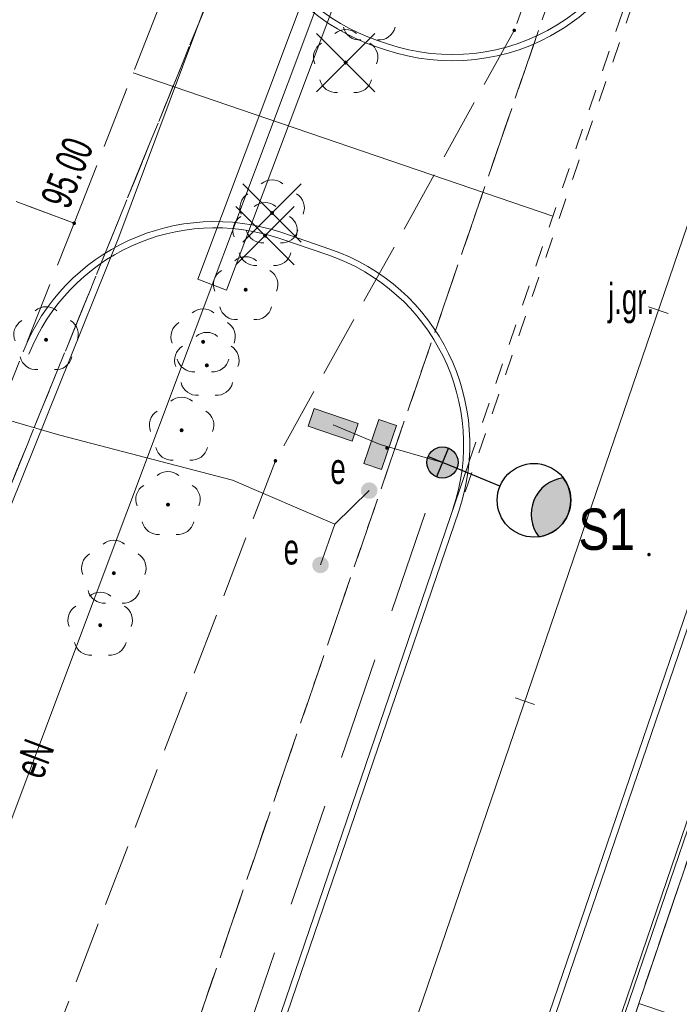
# Model space of a CAD drawing. Header units: metres. Extents: x 6541766 to 6542290, y 5894743 to 5895338.
# Tile 63 of 78: x 6541948 to 6541964, y 5895255 to 5895279. Entities that reach past the tile are written whole.
import ezdxf
from ezdxf.enums import TextEntityAlignment as Align

# ---------------------------------------------------------------- set-up
doc = ezdxf.new("R2010")
doc.units = ezdxf.units.M
for name, pattern in [('0.5_0.5', [1, 0.5, -0.5]), ('1.5_0.5', [2, 1.5, -0.5]), ('DASHED', [0.75, 0.5, -0.25]), ('egkk-500', [2, 1.5, -0.5]), ('egug-500', [1, 0.5, -0.5])]:
    doc.linetypes.add(name, pattern=pattern)
for name, color, linetype in [('217-kontur klasyfikacyjny', 7, 'Continuous'), ('218-kontur użytku gruntowego', 7, 'Continuous'), ('219-działka ewidencyjna', 7, 'Continuous'), ('_dr_krawężnik najazdowy 15x22', 214, '0.5_0.5'), ('_dr_krawężnik wystający 15x30', 214, 'Continuous'), ('_rozbiórki', 1, 'Continuous'), ('elektroenergetyczne urządzenie techniczne-Atr17', 7, 'Continuous'), ('jezdnia', 7, 'Continuous'), ('jezdnia-Atr17', 7, 'Continuous'), ('obudowa ochronna przewodu', 7, 'Continuous'), ('ogrodzenie trwałe', 7, 'Continuous'), ('pikieta sztuczna-Atr2', 7, 'Continuous'), ('przewód elektroenergetyczny podziemny', 7, 'Continuous'), ('przewód elektroenergetyczny podziemny-Atr1', 7, 'Continuous')]:
    doc.layers.add(name, color=color, linetype=linetype)
for name, color, linetype, lineweight in [('_dr_obrzeże 8x30', 210, 'Continuous', 30), ('_dr_ścieki kd', 36, 'Continuous', 30), ('A-OZNACZENIA', 7, 'Continuous', 15), ('A-PZT', 4, 'Continuous', 9), ('IE - Kable projektowane', 1, 'DASHED', 20), ('IE - podklad', 8, 'Continuous', 9), ('IE - rury ochronne', 5, 'Continuous', 9), ('IE - SŁUP', 1, 'Continuous', 30), ('IE - SŁUP 150W', 1, 'Continuous', 30), ('IE - Tablice rozdzielcze', 1, 'Continuous', 18)]:
    doc.layers.add(name, color=color, linetype=linetype, lineweight=lineweight)
doc.styles.add('ARIAL', font='arial.ttf')
doc.linetypes.add('902-500', pattern='A,3.75,0,[1,ksztalty.shx,S=0.5,R=0,X=0,Y=0],3.75', length=7.5)

# ---------------------------------------------------------------- blocks, each defined once
blk = doc.blocks.new('blok - sanitarne pzt chelmza ng')
at = {"linetype": 'Continuous', "lineweight": 0}
h = blk.add_hatch(color=0, dxfattribs=at)
edge = h.paths.add_edge_path()
edge.add_arc((6542456.81, 5895267.73), 0.2, 330.861, 690.861)
h = blk.add_hatch(color=0, dxfattribs=at)
edge = h.paths.add_edge_path()
edge.add_arc((6542455.63, 5895265.93), 0.2, 318.784, 678.784)
at = {"layer": '_rozbiórki', "lineweight": 9}
for p, q in [((6542455.533, 5895278.797), (6542456.947, 5895277.383)), ((6542456.947, 5895278.797), (6542455.533, 5895277.383)), ((6542453.753, 5895275.157), (6542455.167, 5895273.743)), ((6542455.167, 5895275.157), (6542453.753, 5895273.743)), ((6542453.583, 5895274.607), (6542454.997, 5895273.193)), ((6542454.997, 5895274.607), (6542453.583, 5895273.193))]:
    blk.add_line(p, q, dxfattribs=at)
at = {"layer": 'obudowa ochronna przewodu', "color": 1, "linetype": 'Continuous', "lineweight": 9}
blk.add_line((6542442.33, 5895271.13), (6542449.32, 5895269.07), dxfattribs=at)
at = {"layer": 'przewód elektroenergetyczny podziemny', "color": 1, "linetype": 'Continuous', "lineweight": 9}
for p, q in [((6542441.7, 5895242.6), (6542459.2, 5895289.2)), ((6542449.32, 5895269.07), (6542442.33, 5895271.13)), ((6542442.33, 5895271.13), (6542449.32, 5895269.07)), ((6542453.5, 5895267.98), (6542449.32, 5895269.07)), ((6542449.32, 5895269.07), (6542453.5, 5895267.98)), ((6542455.98, 5895266.92), (6542453.5, 5895267.98)), ((6542453.5, 5895267.98), (6542455.98, 5895266.92)), ((6542456.81, 5895267.73), (6542455.98, 5895266.92)), ((6542455.98, 5895266.92), (6542455.63, 5895265.93))]:
    blk.add_line(p, q, dxfattribs=at)
at = {"layer": 'elektroenergetyczne urządzenie techniczne-Atr17', "color": 1, "lineweight": 9, "width": 0.667}
for p in [(6542455.87, 5895267.89), (6542454.74, 5895265.94)]:
    blk.add_text('e', height=0.75, dxfattribs=at).set_placement(p)
at = {"layer": 'przewód elektroenergetyczny podziemny-Atr1', "color": 1, "lineweight": 9, "width": 0.667}
blk.add_text('eN', height=0.75, rotation=69.417, dxfattribs=at).set_placement((6542448.55, 5895260.84), align=Align.MIDDLE_LEFT)
blk.add_text('eN', height=0.75, rotation=69.417, dxfattribs=at).set_placement((6542448.55, 5895260.84), align=Align.MIDDLE_LEFT)
blk = doc.blocks.new('blok - podklad szary rfqfqw')
at = {"color": 8, "lineweight": 9}
for p, q in [((6541966.42, 5895279.76), (6541952.825, 5895239.915)), ((6541951.098, 5895277.842), (6541961.255, 5895274.376))]:
    blk.add_line(p, q, dxfattribs=at)
at = {"color": 8, "linetype": 'ByBlock', "lineweight": 9}
for p, q in [((6541964.042, 5895272.015), (6541963.568, 5895272.176)), ((6541960.812, 5895262.551), (6541960.339, 5895262.712))]:
    blk.add_line(p, q, dxfattribs=at)
at = {"color": 8, "linetype": 'Continuous', "lineweight": 9}
for centre, start, end in [((6541956.575, 5895279.036), 193.221, 274.871), ((6541957.045, 5895279.036), 265.129, 346.779), ((6541956.24, 5895278.49), 49.272, 130.728), ((6541955.86, 5895278.214), 121.308, 202.548), ((6541956.62, 5895278.214), 337.452, 58.692), ((6541956.005, 5895277.766), 193.221, 274.871), ((6541956.475, 5895277.766), 265.129, 346.779), ((6541954.46, 5895274.85), 49.272, 130.728), ((6541954.08, 5895274.574), 121.308, 202.548), ((6541954.84, 5895274.574), 337.452, 58.692), ((6541954.29, 5895274.3), 49.272, 130.728), ((6541953.91, 5895274.024), 121.308, 202.548), ((6541954.67, 5895274.024), 337.452, 58.692), ((6541954.225, 5895274.126), 193.221, 274.871), ((6541954.695, 5895274.126), 265.129, 346.779), ((6541954.055, 5895273.576), 193.221, 274.871), ((6541954.525, 5895273.576), 265.129, 346.779), ((6541953.82, 5895272.99), 49.272, 130.728), ((6541953.44, 5895272.714), 121.308, 202.548), ((6541954.2, 5895272.714), 337.452, 58.692), ((6541948.99, 5895271.78), 49.272, 130.728), ((6541952.79, 5895271.73), 49.272, 130.728), ((6541953.585, 5895272.266), 193.221, 274.871), ((6541954.055, 5895272.266), 265.129, 346.779), ((6541948.61, 5895271.504), 121.308, 202.548), ((6541949.37, 5895271.504), 337.452, 58.692), ((6541952.41, 5895271.454), 121.308, 202.548), ((6541953.17, 5895271.454), 337.452, 58.692), ((6541952.88, 5895271.16), 49.272, 130.728), ((6541952.5, 5895270.884), 121.308, 202.548), ((6541953.26, 5895270.884), 337.452, 58.692), ((6541948.755, 5895271.056), 193.221, 274.871), ((6541949.225, 5895271.056), 265.129, 346.779), ((6541952.555, 5895271.006), 193.221, 274.871), ((6541953.025, 5895271.006), 265.129, 346.779), ((6541952.645, 5895270.436), 193.221, 274.871), ((6541953.115, 5895270.436), 265.129, 346.779), ((6541952.27, 5895269.59), 49.272, 130.728), ((6541951.89, 5895269.314), 121.308, 202.548), ((6541952.65, 5895269.314), 337.452, 58.692), ((6541952.035, 5895268.866), 193.221, 274.871), ((6541952.505, 5895268.866), 265.129, 346.779), ((6541951.94, 5895267.79), 49.272, 130.728), ((6541951.56, 5895267.514), 121.308, 202.548), ((6541952.32, 5895267.514), 337.452, 58.692), ((6541951.705, 5895267.066), 193.221, 274.871), ((6541952.175, 5895267.066), 265.129, 346.779), ((6541950.63, 5895266.13), 49.272, 130.728), ((6541950.25, 5895265.854), 121.308, 202.548), ((6541951.01, 5895265.854), 337.452, 58.692), ((6541950.395, 5895265.406), 193.221, 274.871), ((6541950.3, 5895264.87), 49.272, 130.728), ((6541950.865, 5895265.406), 265.129, 346.779), ((6541949.92, 5895264.594), 121.308, 202.548), ((6541950.68, 5895264.594), 337.452, 58.692), ((6541950.065, 5895264.146), 193.221, 274.871), ((6541950.535, 5895264.146), 265.129, 346.779)]:
    blk.add_arc(centre, 0.4, start, end, dxfattribs=at)
at = {"color": 8, "linetype": 'Continuous', "lineweight": 9, "extrusion": (0, 0, -1)}
for points in [[(-6541960.288, 5895278.902), (-6541960.32, 5895278.825), (-6541960.32, 5895278.915)], [(-6541960.32, 5895278.915), (-6541960.32, 5895278.825), (-6541960.352, 5895278.838)], [(-6541960.32, 5895278.915), (-6541960.352, 5895278.838), (-6541960.352, 5895278.902)], [(-6541960.288, 5895278.838), (-6541960.288, 5895278.902), (-6541960.275, 5895278.87)], [(-6541960.288, 5895278.902), (-6541960.288, 5895278.838), (-6541960.32, 5895278.825)], [(-6541960.352, 5895278.902), (-6541960.352, 5895278.838), (-6541960.365, 5895278.87)], [(-6541956.205, 5895278.055), (-6541956.205, 5895278.125), (-6541956.19, 5895278.09)], [(-6541956.205, 5895278.125), (-6541956.24, 5895278.04), (-6541956.24, 5895278.14)], [(-6541956.205, 5895278.125), (-6541956.205, 5895278.055), (-6541956.24, 5895278.04)], [(-6541956.24, 5895278.14), (-6541956.24, 5895278.04), (-6541956.275, 5895278.055)], [(-6541956.24, 5895278.14), (-6541956.275, 5895278.055), (-6541956.275, 5895278.125)], [(-6541956.275, 5895278.125), (-6541956.275, 5895278.055), (-6541956.29, 5895278.09)], [(-6541954.425, 5895274.415), (-6541954.425, 5895274.485), (-6541954.41, 5895274.45)], [(-6541954.425, 5895274.485), (-6541954.46, 5895274.4), (-6541954.46, 5895274.5)], [(-6541954.425, 5895274.485), (-6541954.425, 5895274.415), (-6541954.46, 5895274.4)], [(-6541954.46, 5895274.5), (-6541954.46, 5895274.4), (-6541954.495, 5895274.415)], [(-6541954.46, 5895274.5), (-6541954.495, 5895274.415), (-6541954.495, 5895274.485)], [(-6541954.495, 5895274.485), (-6541954.495, 5895274.415), (-6541954.51, 5895274.45)], [(-6541949.638, 5895274.168), (-6541949.638, 5895274.232), (-6541949.625, 5895274.2)], [(-6541949.638, 5895274.232), (-6541949.67, 5895274.155), (-6541949.67, 5895274.245)], [(-6541949.638, 5895274.232), (-6541949.638, 5895274.168), (-6541949.67, 5895274.155)], [(-6541949.67, 5895274.245), (-6541949.67, 5895274.155), (-6541949.702, 5895274.168)], [(-6541949.67, 5895274.245), (-6541949.702, 5895274.168), (-6541949.702, 5895274.232)], [(-6541949.702, 5895274.232), (-6541949.702, 5895274.168), (-6541949.715, 5895274.2)], [(-6541954.255, 5895273.865), (-6541954.255, 5895273.935), (-6541954.24, 5895273.9)], [(-6541954.255, 5895273.935), (-6541954.29, 5895273.85), (-6541954.29, 5895273.95)], [(-6541954.255, 5895273.935), (-6541954.255, 5895273.865), (-6541954.29, 5895273.85)], [(-6541954.29, 5895273.95), (-6541954.29, 5895273.85), (-6541954.325, 5895273.865)], [(-6541954.29, 5895273.95), (-6541954.325, 5895273.865), (-6541954.325, 5895273.935)], [(-6541954.325, 5895273.935), (-6541954.325, 5895273.865), (-6541954.34, 5895273.9)], [(-6541953.785, 5895272.555), (-6541953.785, 5895272.625), (-6541953.77, 5895272.59)], [(-6541953.785, 5895272.625), (-6541953.82, 5895272.54), (-6541953.82, 5895272.64)], [(-6541953.785, 5895272.625), (-6541953.785, 5895272.555), (-6541953.82, 5895272.54)], [(-6541953.82, 5895272.64), (-6541953.82, 5895272.54), (-6541953.855, 5895272.555)], [(-6541953.82, 5895272.64), (-6541953.855, 5895272.555), (-6541953.855, 5895272.625)], [(-6541953.855, 5895272.625), (-6541953.855, 5895272.555), (-6541953.87, 5895272.59)], [(-6541948.955, 5895271.345), (-6541948.955, 5895271.415), (-6541948.94, 5895271.38)], [(-6541948.955, 5895271.415), (-6541948.99, 5895271.33), (-6541948.99, 5895271.43)], [(-6541948.955, 5895271.415), (-6541948.955, 5895271.345), (-6541948.99, 5895271.33)], [(-6541948.99, 5895271.43), (-6541948.99, 5895271.33), (-6541949.025, 5895271.345)], [(-6541948.99, 5895271.43), (-6541949.025, 5895271.345), (-6541949.025, 5895271.415)], [(-6541949.025, 5895271.415), (-6541949.025, 5895271.345), (-6541949.04, 5895271.38)], [(-6541952.755, 5895271.295), (-6541952.755, 5895271.365), (-6541952.74, 5895271.33)], [(-6541952.755, 5895271.365), (-6541952.79, 5895271.28), (-6541952.79, 5895271.38)], [(-6541952.755, 5895271.365), (-6541952.755, 5895271.295), (-6541952.79, 5895271.28)], [(-6541952.79, 5895271.38), (-6541952.79, 5895271.28), (-6541952.825, 5895271.295)], [(-6541952.79, 5895271.38), (-6541952.825, 5895271.295), (-6541952.825, 5895271.365)], [(-6541952.825, 5895271.365), (-6541952.825, 5895271.295), (-6541952.84, 5895271.33)], [(-6541952.845, 5895270.795), (-6541952.88, 5895270.71), (-6541952.88, 5895270.81)], [(-6541952.88, 5895270.81), (-6541952.88, 5895270.71), (-6541952.915, 5895270.725)], [(-6541952.88, 5895270.81), (-6541952.915, 5895270.725), (-6541952.915, 5895270.795)], [(-6541952.845, 5895270.725), (-6541952.845, 5895270.795), (-6541952.83, 5895270.76)], [(-6541952.845, 5895270.795), (-6541952.845, 5895270.725), (-6541952.88, 5895270.71)], [(-6541952.915, 5895270.795), (-6541952.915, 5895270.725), (-6541952.93, 5895270.76)], [(-6541952.235, 5895269.155), (-6541952.235, 5895269.225), (-6541952.22, 5895269.19)], [(-6541952.235, 5895269.225), (-6541952.27, 5895269.14), (-6541952.27, 5895269.24)], [(-6541952.235, 5895269.225), (-6541952.235, 5895269.155), (-6541952.27, 5895269.14)], [(-6541952.27, 5895269.24), (-6541952.27, 5895269.14), (-6541952.305, 5895269.155)], [(-6541952.27, 5895269.24), (-6541952.305, 5895269.155), (-6541952.305, 5895269.225)], [(-6541952.305, 5895269.225), (-6541952.305, 5895269.155), (-6541952.32, 5895269.19)], [(-6541957.208, 5895268.728), (-6541957.208, 5895268.792), (-6541957.195, 5895268.76)], [(-6541957.208, 5895268.792), (-6541957.24, 5895268.715), (-6541957.24, 5895268.805)], [(-6541957.208, 5895268.792), (-6541957.208, 5895268.728), (-6541957.24, 5895268.715)], [(-6541957.24, 5895268.805), (-6541957.24, 5895268.715), (-6541957.272, 5895268.728)], [(-6541957.24, 5895268.805), (-6541957.272, 5895268.728), (-6541957.272, 5895268.792)], [(-6541957.272, 5895268.792), (-6541957.272, 5895268.728), (-6541957.285, 5895268.76)], [(-6541954.508, 5895268.418), (-6541954.508, 5895268.482), (-6541954.495, 5895268.45)], [(-6541954.508, 5895268.482), (-6541954.54, 5895268.405), (-6541954.54, 5895268.495)], [(-6541954.508, 5895268.482), (-6541954.508, 5895268.418), (-6541954.54, 5895268.405)], [(-6541954.54, 5895268.495), (-6541954.54, 5895268.405), (-6541954.572, 5895268.418)], [(-6541954.54, 5895268.495), (-6541954.572, 5895268.418), (-6541954.572, 5895268.482)], [(-6541954.572, 5895268.482), (-6541954.572, 5895268.418), (-6541954.585, 5895268.45)], [(-6541951.905, 5895267.355), (-6541951.905, 5895267.425), (-6541951.89, 5895267.39)], [(-6541951.905, 5895267.425), (-6541951.94, 5895267.34), (-6541951.94, 5895267.44)], [(-6541951.905, 5895267.425), (-6541951.905, 5895267.355), (-6541951.94, 5895267.34)], [(-6541951.94, 5895267.44), (-6541951.94, 5895267.34), (-6541951.975, 5895267.355)], [(-6541951.94, 5895267.44), (-6541951.975, 5895267.355), (-6541951.975, 5895267.425)], [(-6541951.975, 5895267.425), (-6541951.975, 5895267.355), (-6541951.99, 5895267.39)], [(-6541963.548, 5895266.148), (-6541963.548, 5895266.212), (-6541963.535, 5895266.18)], [(-6541963.548, 5895266.212), (-6541963.58, 5895266.135), (-6541963.58, 5895266.225)], [(-6541963.548, 5895266.212), (-6541963.548, 5895266.148), (-6541963.58, 5895266.135)], [(-6541963.58, 5895266.225), (-6541963.58, 5895266.135), (-6541963.612, 5895266.148)], [(-6541963.58, 5895266.225), (-6541963.612, 5895266.148), (-6541963.612, 5895266.212)], [(-6541963.612, 5895266.212), (-6541963.612, 5895266.148), (-6541963.625, 5895266.18)], [(-6541950.595, 5895265.695), (-6541950.595, 5895265.765), (-6541950.58, 5895265.73)], [(-6541950.595, 5895265.765), (-6541950.63, 5895265.68), (-6541950.63, 5895265.78)], [(-6541950.595, 5895265.765), (-6541950.595, 5895265.695), (-6541950.63, 5895265.68)], [(-6541950.63, 5895265.78), (-6541950.63, 5895265.68), (-6541950.665, 5895265.695)], [(-6541950.63, 5895265.78), (-6541950.665, 5895265.695), (-6541950.665, 5895265.765)], [(-6541950.665, 5895265.765), (-6541950.665, 5895265.695), (-6541950.68, 5895265.73)], [(-6541950.265, 5895264.435), (-6541950.265, 5895264.505), (-6541950.25, 5895264.47)], [(-6541950.265, 5895264.505), (-6541950.3, 5895264.42), (-6541950.3, 5895264.52)], [(-6541950.265, 5895264.505), (-6541950.265, 5895264.435), (-6541950.3, 5895264.42)], [(-6541950.3, 5895264.52), (-6541950.3, 5895264.42), (-6541950.335, 5895264.435)], [(-6541950.3, 5895264.52), (-6541950.335, 5895264.435), (-6541950.335, 5895264.505)], [(-6541950.335, 5895264.505), (-6541950.335, 5895264.435), (-6541950.35, 5895264.47)]]:
    blk.add_solid(points, dxfattribs=at)
at = {"layer": '217-kontur klasyfikacyjny', "color": 8, "linetype": 'egkk-500', "lineweight": 9}
for p, q in [((6541953.79, 5895281.76), (6541935.31, 5895236.33)), ((6541948.08, 5895241.51), (6541961.48, 5895280.54)), ((6541971.36, 5895278.98), (6541957.57, 5895238.32))]:
    blk.add_line(p, q, dxfattribs=at)
at = {"layer": '218-kontur użytku gruntowego', "color": 8, "linetype": 'egug-500', "lineweight": 9}
for p, q in [((6541935.31, 5895236.33), (6541953.79, 5895281.76)), ((6541953.79, 5895281.76), (6541935.31, 5895236.33)), ((6541961.48, 5895280.54), (6541948.08, 5895241.51)), ((6541948.08, 5895241.51), (6541961.48, 5895280.54)), ((6541957.57, 5895238.32), (6541971.36, 5895278.98)), ((6541971.36, 5895278.98), (6541957.57, 5895238.32))]:
    blk.add_line(p, q, dxfattribs=at)
at = {"layer": '219-działka ewidencyjna', "color": 8, "linetype": '0.5_0.5', "lineweight": 9}
for p, q in [((6541948.08, 5895241.51), (6541961.48, 5895280.54)), ((6541957.57, 5895238.32), (6541971.36, 5895278.98))]:
    blk.add_line(p, q, dxfattribs=at)
at = {"layer": '_dr_krawężnik najazdowy 15x22', "color": 8, "lineweight": 9}
for p, q in [((6541963.512, 5895280.466), (6541958.993, 5895267.284)), ((6541959.225, 5895268.43), (6541963.244, 5895280.207))]:
    blk.add_line(p, q, dxfattribs=at)
at = {"layer": '_dr_krawężnik wystający 15x30', "color": 8, "lineweight": 9}
for p, q in [((6541956.96, 5895278.483), (6541957.201, 5895278.401)), ((6541957.009, 5895278.625), (6541957.25, 5895278.543)), ((6541955.857, 5895273.576), (6541954.695, 5895273.973)), ((6541955.809, 5895273.434), (6541954.647, 5895273.831)), ((6541959.225, 5895268.428), (6541949.893, 5895241.076)), ((6541955.618, 5895238.81), (6541965.665, 5895268.258)), ((6541955.757, 5895238.754), (6541965.856, 5895268.351)), ((6541958.975, 5895267.23), (6541950.032, 5895241.02))]:
    blk.add_line(p, q, dxfattribs=at)
for centre, radius, start, end in [((6541958.575, 5895283.215), 5, 158.5926, 251.1605), ((6541958.575, 5895283.215), 4.85, 158.5926, 251.1605), ((6541958.816, 5895283.133), 5, 251.1605, 351.9852), ((6541958.816, 5895283.133), 4.85, 251.1605, 351.9852), ((6541953.08, 5895269.241), 5, 71.1605, 158.3428), ((6541953.08, 5895269.241), 4.85, 71.1605, 158.3428), ((6541954.243, 5895268.844), 4.85, 341.1605, 71.1605), ((6541954.243, 5895268.844), 5, 341.1605, 71.1605)]:
    blk.add_arc(centre, radius, start, end, dxfattribs=at)
at = {"layer": '_dr_obrzeże 8x30', "color": 8, "lineweight": 9}
for p, q in [((6541957.154, 5895238.202), (6541967.723, 5895269.18)), ((6541957.228, 5895238.172), (6541967.825, 5895269.229))]:
    blk.add_line(p, q, dxfattribs=at)
at = {"layer": 'A-OZNACZENIA', "color": 8, "linetype": 'DASHED', "lineweight": 9, "ltscale": 5}
blk.add_line((6541957.57, 5895238.32), (6541971.36, 5895278.98), dxfattribs=at)
at = {"layer": 'A-PZT', "color": 8, "lineweight": 9}
for p, q in [((6541963.335, 5895255.317), (6541964.941, 5895260.052)), ((6541974.164, 5895251.644), (6541963.335, 5895255.317))]:
    blk.add_line(p, q, dxfattribs=at)
at = {"layer": 'jezdnia', "color": 8, "linetype": '1.5_0.5', "lineweight": 9}
for p, q in [((6541949.67, 5895274.2), (6541955.19, 5895288.28)), ((6541962.92, 5895286.09), (6541960.32, 5895278.87)), ((6541960.32, 5895278.87), (6541954.54, 5895268.45)), ((6541944.8, 5895276.03), (6541949.67, 5895274.2)), ((6541949.67, 5895274.2), (6541944.8, 5895276.03)), ((6541940.41, 5895250.88), (6541949.67, 5895274.2)), ((6541954.54, 5895268.45), (6541948.25, 5895252.01))]:
    blk.add_line(p, q, dxfattribs=at)
at = {"layer": 'ogrodzenie trwałe', "color": 8, "linetype": '902-500', "lineweight": 9}
for p, q in [((6541956.05, 5895288.06), (6541950.75, 5895273.86)), ((6541950.75, 5895273.86), (6541941.69, 5895251.37))]:
    blk.add_line(p, q, dxfattribs=at)
at = {"layer": 'jezdnia-Atr17', "color": 8, "lineweight": 9, "width": 0.667}
blk.add_text('j.gr.', height=0.75, dxfattribs=at).set_placement((6541962.59, 5895272))
at = {"layer": 'pikieta sztuczna-Atr2', "color": 8, "lineweight": 9, "width": 0.667}
blk.add_text('95.00', height=0.75, rotation=68.593, dxfattribs=at).set_placement((6541949.54, 5895274.51, 95))
blk = doc.blocks.new('BLOK - IE fewafdeaw')
at = {"layer": 'IE - SŁUP 150W', "ltscale": 0.75}
for points in [[(6541758.963, 5895268.41, 1), (6541758.203, 5895268.41, 1)], [(6541761.503, 5895268.038, 0.57735), (6541760.914, 5895266.612, 0.57735)]]:
    blk.add_hatch(color=8, dxfattribs=at).paths.add_polyline_path(points)
at = {"layer": 'IE - Kable projektowane', "color": 8, "ltscale": 5}
for p, q in [((6541755.939, 5895269.323), (6541757.074, 5895268.842)), ((6541757.074, 5895268.842), (6541758.583, 5895268.41)), ((6541748.852, 5895239.982, 86.721), (6541758.583, 5895268.41, 86.721))]:
    blk.add_line(p, q, dxfattribs=at)
at = {"layer": 'IE - SŁUP 150W', "color": 8, "ltscale": 0.75}
for p, q in [((6541758.728, 5895268.761), (6541758.438, 5895268.059)), ((6541758.934, 5895268.265), (6541758.232, 5895268.555)), ((6541759.973, 5895267.835), (6541758.934, 5895268.265))]:
    blk.add_line(p, q, dxfattribs=at)
for centre, radius in [((6541758.583, 5895268.41), 0.38), ((6541760.797, 5895267.495), 0.891)]:
    blk.add_circle(centre, radius, dxfattribs=at)
for centre, start, end in [((6541761.62, 5895267.155), 97.5389, 217.5389), ((6541760.797, 5895267.495), 277.5389, 37.5389)]:
    blk.add_arc(centre, 0.891, start, end, dxfattribs=at)
at = {"layer": 'IE - Tablice rozdzielcze', "color": 8}
for p, q in [((6541755.335, 5895269.29), (6541755.481, 5895269.718)), ((6541755.481, 5895269.718), (6541756.544, 5895269.355)), ((6541756.678, 5895268.384), (6541757.041, 5895269.447)), ((6541757.041, 5895269.447), (6541757.47, 5895269.301)), ((6541756.398, 5895268.927), (6541755.335, 5895269.29)), ((6541756.544, 5895269.355), (6541756.398, 5895268.927)), ((6541757.47, 5895269.301), (6541757.107, 5895268.237)), ((6541757.107, 5895268.237), (6541756.678, 5895268.384))]:
    blk.add_line(p, q, dxfattribs=at)
at = {"layer": 'IE - Tablice rozdzielcze', "color": 8, "linetype": 'Continuous', "extrusion": (0, 0, -1)}
for points in [[(-6541756.398, 5895268.927), (-6541755.481, 5895269.718), (-6541755.335, 5895269.29)], [(-6541755.481, 5895269.718), (-6541756.398, 5895268.927), (-6541756.544, 5895269.355)], [(-6541757.107, 5895268.237), (-6541757.041, 5895269.447), (-6541756.678, 5895268.384)], [(-6541757.041, 5895269.447), (-6541757.107, 5895268.237), (-6541757.47, 5895269.301)]]:
    blk.add_solid(points, dxfattribs=at)
at = {"layer": 'IE - SŁUP', "color": 8, "style": 'ARIAL', "width": 0.8}
blk.add_text('S1', height=1, dxfattribs=at).set_placement((6541761.874, 5895266.294))

msp = doc.modelspace()

# ---------------------------------------------------------------- linework, layer by layer
at = {"layer": 'IE - rury ochronne', "lineweight": 9}
msp.add_lwpolyline([(6541952.66, 5895272.845), (6541955.502, 5895280.414), (6541956.2, 5895280.152), (6541953.358, 5895272.583)], close=True, dxfattribs=at)

# ---------------------------------------------------------------- block references
at = {"layer": '_dr_ścieki kd', "lineweight": 9}
msp.add_blockref('blok - sanitarne pzt chelmza ng', (-500, 0), dxfattribs=at)
at = {"layer": 'IE - Kable projektowane'}
msp.add_blockref('BLOK - IE fewafdeaw', (200, 0), dxfattribs=at)
at = {"layer": 'IE - podklad'}
msp.add_blockref('blok - podklad szary rfqfqw', (0, 0), dxfattribs=at)

doc.saveas('drawing.dxf')
